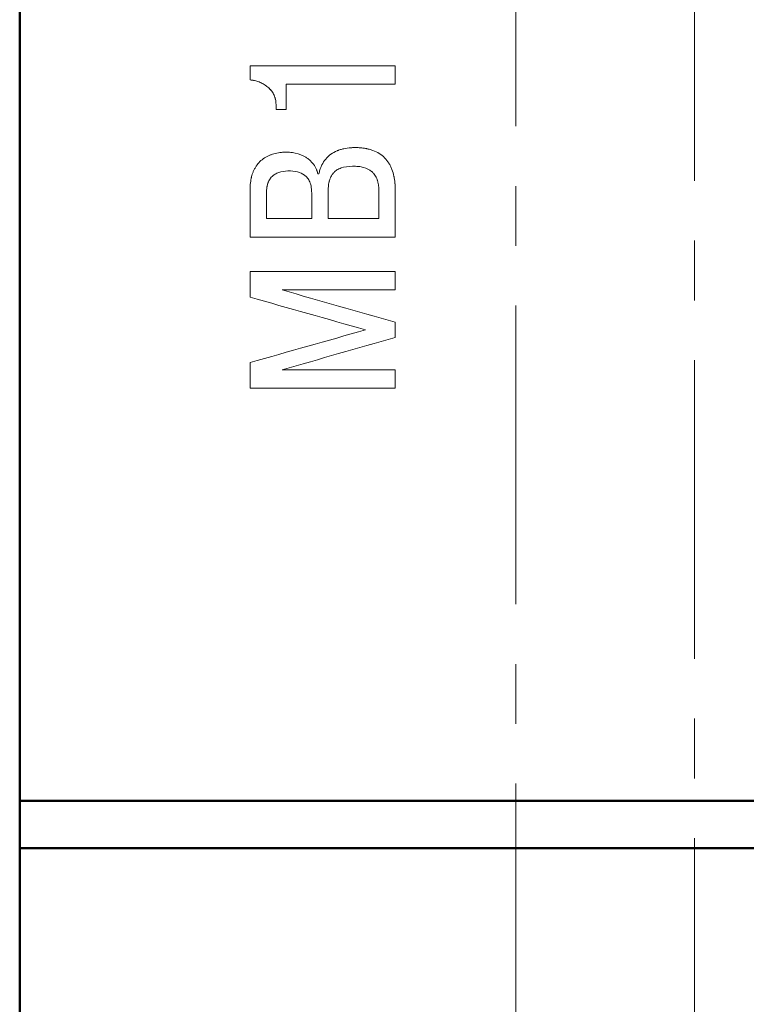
# Model space of a CAD drawing. Header units: millimetres. Extents: x 2171 to 3064, y 1134 to 1531.
# Tile 23 of 43: x 2698 to 2713, y 1259 to 1280. Entities that reach past the tile are written whole.
import ezdxf

# ---------------------------------------------------------------- set-up
doc = ezdxf.new("R2010")
doc.units = ezdxf.units.MM
doc.linetypes.add('CENTER', pattern=[10.16, 6.35, -1.27, 1.27, -1.27])
for name, color, linetype, lineweight in [('main', 5, 'Continuous', 50), ('text', 7, 'Continuous', 20), ('ОСЕВЫЕ', 1, 'CENTER', 15)]:
    doc.layers.add(name, color=color, linetype=linetype, lineweight=lineweight)

msp = doc.modelspace()

# ---------------------------------------------------------------- linework, layer by layer
at = {"layer": 'main'}
for p, q in [((2697.845, 1302.305), (2697.845, 1263.305)), ((2760.845, 1263.305), (2697.845, 1263.305)), ((2697.845, 1263.305), (2697.845, 1262.305)), ((2760.845, 1262.305), (2697.845, 1262.305)), ((2697.845, 1262.305), (2697.845, 1258.005))]:
    msp.add_line(p, q, dxfattribs=at)
at = {"layer": 'text'}
for p, q in [((2705.831, 1278.931), (2702.744, 1278.931)), ((2705.831, 1278.538), (2705.831, 1278.931)), ((2702.744, 1278.631), (2702.744, 1278.631)), ((2703.512, 1278.539), (2705.831, 1278.539)), ((2703.512, 1278.539), (2703.512, 1278.538)), ((2703.512, 1278.001), (2703.512, 1278.538)), ((2703.512, 1278.538), (2705.831, 1278.538)), ((2703.293, 1278.164), (2703.293, 1278.164)), ((2703.296, 1278.001), (2703.296, 1278.111)), ((2703.296, 1278.111), (2703.296, 1278.111)), ((2703.296, 1278.001), (2703.512, 1278.001)), ((2703.296, 1278.001), (2703.512, 1278.001)), ((2704.209, 1276.637), (2704.186, 1276.637)), ((2702.744, 1275.29), (2702.744, 1276.311)), ((2703.093, 1276.242), (2703.093, 1276.241)), ((2703.093, 1275.682), (2703.093, 1276.241)), ((2704.052, 1276.287), (2704.052, 1276.287)), ((2704.054, 1275.682), (2704.054, 1276.228)), ((2704.054, 1276.228), (2704.054, 1276.228)), ((2704.403, 1275.682), (2704.403, 1276.25)), ((2704.403, 1276.25), (2704.403, 1276.25)), ((2705.482, 1276.295), (2705.482, 1276.294)), ((2705.483, 1275.682), (2705.483, 1276.25)), ((2705.483, 1276.25), (2705.483, 1276.25)), ((2705.831, 1275.29), (2705.831, 1276.276)), ((2703.093, 1275.682), (2704.054, 1275.682)), ((2704.403, 1275.682), (2705.483, 1275.682)), ((2702.744, 1275.29), (2705.831, 1275.29)), ((2705.831, 1274.558), (2702.744, 1274.558)), ((2702.744, 1274.012), (2702.744, 1274.558)), ((2705.831, 1274.166), (2705.831, 1274.558)), ((2703.424, 1274.166), (2705.831, 1274.166)), ((2705.831, 1273.155), (2705.831, 1273.481)), ((2702.744, 1272.079), (2702.744, 1272.624)), ((2705.831, 1272.47), (2703.424, 1272.47)), ((2705.831, 1272.079), (2705.831, 1272.47)), ((2702.744, 1272.079), (2705.831, 1272.079))]:
    msp.add_line(p, q, dxfattribs=at)
for points in [[(2702.744, 1278.631), (2702.744, 1278.731), (2702.744, 1278.831), (2702.744, 1278.931)], [(2702.744, 1278.931), (2702.744, 1278.831), (2702.744, 1278.731), (2702.744, 1278.631)], [(2703.296, 1278.111), (2703.295, 1278.129), (2703.294, 1278.146), (2703.293, 1278.164)], [(2703.293, 1278.164), (2703.294, 1278.147), (2703.295, 1278.129), (2703.296, 1278.111)], [(2704.209, 1276.637), (2704.212, 1276.651), (2704.215, 1276.666), (2704.218, 1276.68)], [(2702.744, 1276.311), (2702.746, 1276.344), (2702.747, 1276.376), (2702.748, 1276.408)], [(2704.052, 1276.287), (2704.053, 1276.268), (2704.054, 1276.248), (2704.054, 1276.228)], [(2704.052, 1276.287), (2704.053, 1276.267), (2704.054, 1276.247), (2704.054, 1276.228)], [(2705.482, 1276.295), (2705.483, 1276.28), (2705.483, 1276.265), (2705.483, 1276.25)], [(2705.482, 1276.294), (2705.483, 1276.28), (2705.483, 1276.265), (2705.483, 1276.25)], [(2703.424, 1274.166), (2704.226, 1273.938), (2705.029, 1273.709), (2705.831, 1273.481)], [(2705.201, 1273.318), (2704.382, 1273.549), (2703.563, 1273.781), (2702.744, 1274.012)], [(2702.744, 1272.624), (2703.563, 1272.855), (2704.382, 1273.087), (2705.201, 1273.318)], [(2705.831, 1273.155), (2705.029, 1272.927), (2704.226, 1272.699), (2703.424, 1272.47)]]:
    msp.add_open_spline(points, degree=3, dxfattribs=at)
for points, knots in [([(2703.293, 1278.164), (2703.29, 1278.185), (2703.287, 1278.201), (2703.285, 1278.213), (2703.284, 1278.216), (2703.283, 1278.219), (2703.283, 1278.221), (2703.281, 1278.227), (2703.28, 1278.231), (2703.277, 1278.243), (2703.275, 1278.251), (2703.261, 1278.29), (2703.248, 1278.319), (2703.215, 1278.376), (2703.197, 1278.401), (2703.154, 1278.449), (2703.13, 1278.472), (2703.09, 1278.503), (2703.078, 1278.512), (2703.051, 1278.53), (2703.038, 1278.539), (2702.995, 1278.562), (2702.965, 1278.576), (2702.919, 1278.594), (2702.904, 1278.599), (2702.873, 1278.608), (2702.857, 1278.612), (2702.837, 1278.617), (2702.835, 1278.617), (2702.828, 1278.619), (2702.824, 1278.619), (2702.814, 1278.621), (2702.806, 1278.623), (2702.782, 1278.626), (2702.764, 1278.629), (2702.744, 1278.631)], [0, 0, 0, 0, 0.0625, 0.0625, 0.070312, 0.070312, 0.078125, 0.078125, 0.09375, 0.09375, 0.125, 0.125, 0.25, 0.25, 0.375, 0.375, 0.5, 0.5, 0.5625, 0.5625, 0.625, 0.625, 0.75, 0.75, 0.8125, 0.8125, 0.875, 0.875, 0.890625, 0.890625, 0.90625, 0.90625, 0.9375, 0.9375, 1, 1, 1, 1]), ([(2702.744, 1278.631), (2702.777, 1278.627), (2702.841, 1278.619), (2702.966, 1278.581), (2703.11, 1278.502), (2703.221, 1278.379), (2703.269, 1278.275), (2703.286, 1278.212), (2703.291, 1278.18), (2703.293, 1278.164)], [0, 0, 0, 0, 0.125283, 0.25055, 0.500288, 0.749558, 0.874693, 0.937334, 1, 1, 1, 1]), ([(2702.748, 1276.408), (2702.754, 1276.462), (2702.76, 1276.504), (2702.766, 1276.535), (2702.767, 1276.539), (2702.768, 1276.544), (2702.769, 1276.547), (2702.771, 1276.555), (2702.772, 1276.56), (2702.776, 1276.576), (2702.778, 1276.586), (2702.787, 1276.616), (2702.794, 1276.636), (2702.804, 1276.664), (2702.809, 1276.675), (2702.817, 1276.695), (2702.822, 1276.705), (2702.836, 1276.734), (2702.846, 1276.753), (2702.878, 1276.806), (2702.903, 1276.84), (2702.988, 1276.932), (2703.055, 1276.981), (2703.146, 1277.022), (2703.154, 1277.026), (2703.173, 1277.033), (2703.182, 1277.037), (2703.211, 1277.048), (2703.231, 1277.054), (2703.292, 1277.071), (2703.335, 1277.08), (2703.391, 1277.087), (2703.403, 1277.089), (2703.426, 1277.091), (2703.438, 1277.092), (2703.472, 1277.094), (2703.494, 1277.095), (2703.56, 1277.096), (2703.603, 1277.093), (2703.727, 1277.076), (2703.804, 1277.052), (2703.883, 1277.012), (2703.894, 1277.007), (2703.913, 1276.996), (2703.922, 1276.991), (2703.949, 1276.974), (2703.966, 1276.962), (2704.016, 1276.923), (2704.046, 1276.894), (2704.1, 1276.829), (2704.123, 1276.794), (2704.147, 1276.746), (2704.152, 1276.736), (2704.158, 1276.722), (2704.16, 1276.717), (2704.164, 1276.708), (2704.165, 1276.704), (2704.173, 1276.685), (2704.179, 1276.664), (2704.186, 1276.637)], [0, 0, 0, 0, 0.0625, 0.0625, 0.066406, 0.066406, 0.070312, 0.070312, 0.078125, 0.078125, 0.09375, 0.09375, 0.125, 0.125, 0.140625, 0.140625, 0.15625, 0.15625, 0.1875, 0.1875, 0.25, 0.25, 0.375, 0.375, 0.390625, 0.390625, 0.40625, 0.40625, 0.4375, 0.4375, 0.5, 0.5, 0.515625, 0.515625, 0.53125, 0.53125, 0.5625, 0.5625, 0.625, 0.625, 0.75, 0.75, 0.765625, 0.765625, 0.78125, 0.78125, 0.8125, 0.8125, 0.875, 0.875, 0.9375, 0.9375, 0.953125, 0.953125, 0.960938, 0.960938, 0.96875, 0.96875, 1, 1, 1, 1]), ([(2704.218, 1276.68), (2704.225, 1276.707), (2704.233, 1276.732), (2704.245, 1276.766), (2704.249, 1276.776), (2704.259, 1276.799), (2704.264, 1276.811), (2704.292, 1276.867), (2704.321, 1276.911), (2704.418, 1277.026), (2704.499, 1277.084), (2704.603, 1277.128), (2704.608, 1277.13), (2704.619, 1277.134), (2704.624, 1277.136), (2704.641, 1277.142), (2704.652, 1277.146), (2704.687, 1277.157), (2704.711, 1277.163), (2704.785, 1277.179), (2704.837, 1277.186), (2704.899, 1277.19), (2704.905, 1277.19), (2704.917, 1277.191), (2704.924, 1277.191), (2704.942, 1277.192), (2704.955, 1277.192), (2704.993, 1277.192), (2705.019, 1277.192), (2705.057, 1277.19), (2705.071, 1277.189), (2705.098, 1277.187), (2705.11, 1277.185), (2705.148, 1277.181), (2705.172, 1277.178), (2705.198, 1277.173), (2705.203, 1277.173), (2705.21, 1277.171), (2705.213, 1277.171), (2705.224, 1277.168), (2705.231, 1277.167), (2705.251, 1277.163), (2705.265, 1277.159), (2705.304, 1277.149), (2705.33, 1277.141), (2705.403, 1277.114), (2705.449, 1277.092), (2705.574, 1277.013), (2705.641, 1276.945), (2705.701, 1276.849), (2705.706, 1276.84), (2705.718, 1276.819), (2705.724, 1276.808), (2705.74, 1276.776), (2705.75, 1276.753), (2705.777, 1276.683), (2705.792, 1276.632), (2705.804, 1276.571), (2705.805, 1276.566), (2705.808, 1276.554), (2705.809, 1276.548), (2705.812, 1276.53), (2705.814, 1276.517), (2705.82, 1276.48), (2705.823, 1276.454), (2705.825, 1276.425), (2705.825, 1276.423), (2705.826, 1276.419), (2705.826, 1276.416), (2705.826, 1276.409), (2705.827, 1276.404), (2705.828, 1276.388), (2705.828, 1276.376), (2705.83, 1276.338), (2705.831, 1276.309), (2705.831, 1276.276)], [0, 0, 0, 0, 0.03125, 0.03125, 0.046875, 0.046875, 0.0625, 0.0625, 0.125, 0.125, 0.25, 0.25, 0.257812, 0.257812, 0.265625, 0.265625, 0.28125, 0.28125, 0.3125, 0.3125, 0.375, 0.375, 0.382812, 0.382812, 0.390625, 0.390625, 0.40625, 0.40625, 0.4375, 0.4375, 0.453125, 0.453125, 0.46875, 0.46875, 0.5, 0.5, 0.503906, 0.503906, 0.507812, 0.507812, 0.515625, 0.515625, 0.53125, 0.53125, 0.5625, 0.5625, 0.625, 0.625, 0.75, 0.75, 0.765625, 0.765625, 0.78125, 0.78125, 0.8125, 0.8125, 0.875, 0.875, 0.882812, 0.882812, 0.890625, 0.890625, 0.90625, 0.90625, 0.9375, 0.9375, 0.941406, 0.941406, 0.945312, 0.945312, 0.953125, 0.953125, 0.96875, 0.96875, 1, 1, 1, 1]), ([(2704.052, 1276.287), (2704.051, 1276.306), (2704.049, 1276.323), (2704.045, 1276.346), (2704.044, 1276.353), (2704.043, 1276.363), (2704.042, 1276.366), (2704.041, 1276.371), (2704.041, 1276.372), (2704.04, 1276.375), (2704.04, 1276.376), (2704.036, 1276.393), (2704.032, 1276.408), (2704.026, 1276.43), (2704.023, 1276.437), (2704.018, 1276.451), (2704.015, 1276.458), (2703.999, 1276.495), (2703.984, 1276.521), (2703.956, 1276.557), (2703.946, 1276.568), (2703.93, 1276.584), (2703.924, 1276.589), (2703.913, 1276.599), (2703.906, 1276.604), (2703.817, 1276.67), (2703.7, 1276.699), (2703.475, 1276.693), (2703.41, 1276.682), (2703.325, 1276.653), (2703.299, 1276.641), (2703.263, 1276.62), (2703.252, 1276.612), (2703.236, 1276.6), (2703.231, 1276.596), (2703.221, 1276.587), (2703.216, 1276.583), (2703.19, 1276.558), (2703.171, 1276.534), (2703.148, 1276.495), (2703.141, 1276.482), (2703.131, 1276.46), (2703.128, 1276.453), (2703.123, 1276.438), (2703.12, 1276.43), (2703.113, 1276.408), (2703.11, 1276.394), (2703.105, 1276.372), (2703.103, 1276.364), (2703.101, 1276.352), (2703.101, 1276.349), (2703.1, 1276.343), (2703.1, 1276.341), (2703.099, 1276.337), (2703.099, 1276.334), (2703.096, 1276.312), (2703.094, 1276.281), (2703.093, 1276.242)], [0, 0, 0, 0, 0.03125, 0.03125, 0.046875, 0.046875, 0.054688, 0.054688, 0.058594, 0.058594, 0.0625, 0.0625, 0.09375, 0.09375, 0.109375, 0.109375, 0.125, 0.125, 0.1875, 0.1875, 0.21875, 0.21875, 0.234375, 0.234375, 0.25, 0.25, 0.5, 0.5, 0.625, 0.625, 0.6875, 0.6875, 0.71875, 0.71875, 0.734375, 0.734375, 0.75, 0.75, 0.8125, 0.8125, 0.84375, 0.84375, 0.859375, 0.859375, 0.875, 0.875, 0.90625, 0.90625, 0.921875, 0.921875, 0.929688, 0.929688, 0.933594, 0.933594, 0.9375, 0.9375, 1, 1, 1, 1]), ([(2705.482, 1276.295), (2705.481, 1276.318), (2705.48, 1276.338), (2705.478, 1276.365), (2705.477, 1276.373), (2705.476, 1276.385), (2705.475, 1276.389), (2705.474, 1276.394), (2705.474, 1276.396), (2705.474, 1276.399), (2705.473, 1276.4), (2705.47, 1276.422), (2705.466, 1276.441), (2705.46, 1276.467), (2705.458, 1276.476), (2705.454, 1276.488), (2705.453, 1276.492), (2705.451, 1276.5), (2705.45, 1276.503), (2705.435, 1276.545), (2705.419, 1276.578), (2705.389, 1276.622), (2705.378, 1276.636), (2705.36, 1276.655), (2705.354, 1276.661), (2705.345, 1276.671), (2705.342, 1276.673), (2705.335, 1276.679), (2705.331, 1276.683), (2705.282, 1276.723), (2705.224, 1276.752), (2705.122, 1276.78), (2705.085, 1276.786), (2705.006, 1276.795), (2704.964, 1276.797), (2704.827, 1276.795), (2704.748, 1276.782), (2704.648, 1276.748), (2704.618, 1276.733), (2704.578, 1276.708), (2704.566, 1276.698), (2704.548, 1276.684), (2704.542, 1276.679), (2704.531, 1276.668), (2704.526, 1276.663), (2704.498, 1276.632), (2704.479, 1276.603), (2704.455, 1276.556), (2704.448, 1276.539), (2704.438, 1276.512), (2704.435, 1276.503), (2704.431, 1276.489), (2704.43, 1276.484), (2704.427, 1276.475), (2704.426, 1276.469), (2704.421, 1276.449), (2704.418, 1276.431), (2704.413, 1276.405), (2704.412, 1276.396), (2704.41, 1276.382), (2704.41, 1276.377), (2704.409, 1276.37), (2704.408, 1276.368), (2704.408, 1276.363), (2704.408, 1276.36), (2704.405, 1276.333), (2704.403, 1276.297), (2704.403, 1276.25)], [0, 0, 0, 0, 0.03125, 0.03125, 0.046875, 0.046875, 0.054688, 0.054688, 0.058594, 0.058594, 0.0625, 0.0625, 0.09375, 0.09375, 0.109375, 0.109375, 0.117188, 0.117188, 0.125, 0.125, 0.1875, 0.1875, 0.21875, 0.21875, 0.234375, 0.234375, 0.242188, 0.242188, 0.25, 0.25, 0.375, 0.375, 0.4375, 0.4375, 0.5, 0.5, 0.625, 0.625, 0.6875, 0.6875, 0.71875, 0.71875, 0.734375, 0.734375, 0.75, 0.75, 0.8125, 0.8125, 0.84375, 0.84375, 0.859375, 0.859375, 0.867188, 0.867188, 0.875, 0.875, 0.90625, 0.90625, 0.921875, 0.921875, 0.929688, 0.929688, 0.933594, 0.933594, 0.9375, 0.9375, 1, 1, 1, 1])]:
    msp.add_open_spline(points, degree=3, knots=knots, dxfattribs=at)
at = {"layer": 'ОСЕВЫЕ'}
for p, q in [((2712.195, 1246.005), (2712.195, 1321.405)), ((2708.395, 1237.005), (2708.395, 1312.454))]:
    msp.add_line(p, q, dxfattribs=at)

doc.saveas('drawing.dxf')
